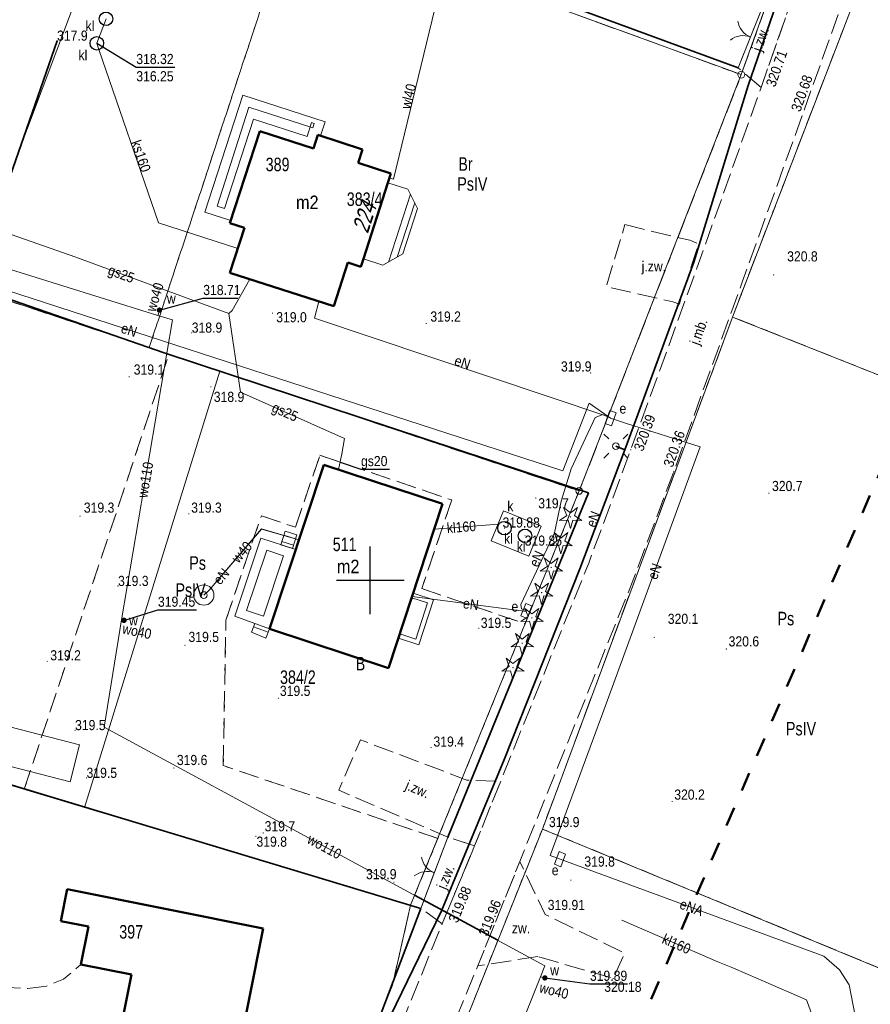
# Model space of a CAD drawing. Header units: metres. Extents: x 7523615 to 7533948, y 5492686 to 5502120.
# Tile 184 of 256: x 7531374 to 7531437, y 5496719 to 5496791. Entities that reach past the tile are written whole.
import ezdxf
from ezdxf.enums import TextEntityAlignment as Align

# ---------------------------------------------------------------- set-up
doc = ezdxf.new("R2010")
doc.units = ezdxf.units.M
for name, pattern in [('1.4_1.4', [2.8, 1.4, -1.4]), ('1.5_0.5', [2, 1.5, -0.5]), ('219-500', [0]), ('egkk-500', [2, 1.5, -0.5]), ('egug-500', [1, 0.5, -0.5]), ('otob_500', [0])]:
    doc.linetypes.add(name, pattern=pattern)
doc.layers.get('0').update_dxf_attribs({"color": 2, "lineweight": 5})
doc.styles.get("Standard").update_dxf_attribs({"font": 'Working1250', "width": 0.75})
doc.linetypes.add('902-500', pattern='A,3.75,0,[1,ksztalty.shx,S=0.5,R=0,X=0,Y=0],3.75', length=7.5)

# ---------------------------------------------------------------- blocks, each defined once
blk = doc.blocks.new('203')
at = {"linetype": 'Continuous', "lineweight": 0}
h = blk.add_hatch(color=0, dxfattribs=at)
edge = h.paths.add_edge_path()
edge.add_arc((0, 0), 0.045, 0, 360)
blk = doc.blocks.new('202')
at = {"color": 0, "linetype": 'Continuous', "lineweight": 0}
blk.add_circle((0, 0), 0.25, dxfattribs=at)
blk = doc.blocks.new('PW01')
at = {"linetype": 'Continuous', "lineweight": 13}
h = blk.add_hatch(color=0, dxfattribs=at)
edge = h.paths.add_edge_path()
edge.add_arc((0, 0), 0.045, 0, 360)
blk = doc.blocks.new('SUKM')
at = {"color": 0, "linetype": 'Continuous'}
blk.add_circle((0, 0), 0.5, dxfattribs=at)
blk = doc.blocks.new('US18')
at = {"color": 0, "linetype": 'Continuous', "lineweight": 13}
for p, q in [((-0.5, -0.25), (-0.5, 0.25)), ((-0.5, 0.25), (0.5, 0.25)), ((0.5, -0.25), (0.5, 0.25)), ((-0.5, -0.25), (0.5, -0.25))]:
    blk.add_line(p, q, dxfattribs=at)
blk = doc.blocks.new('US13')
at = {"color": 0, "linetype": 'Continuous', "lineweight": 13}
for radius in [0.75, 0.25]:
    blk.add_circle((0, 0), radius, dxfattribs=at)
blk = doc.blocks.new('OP011')
at = {"linetype": 'Continuous', "lineweight": 13}
h = blk.add_hatch(color=0, dxfattribs=at)
edge = h.paths.add_edge_path()
edge.add_arc((0, 0), 0.05, 0, 360)
at = {"color": 0, "linetype": 'Continuous', "lineweight": 13}
for p, q in [((-0.828, -0.268), (-0.283, 0.093)), ((-0.283, 0.093), (-0.512, 0.706)), ((-0.512, 0.706), (0, 0.299)), ((0, 0.299), (0.512, 0.706)), ((0.512, 0.706), (0.283, 0.093)), ((0.283, 0.093), (0.828, -0.268)), ((-0.175, -0.24), (-0.828, -0.268)), ((0, -0.87), (-0.175, -0.24)), ((0.175, -0.24), (0, -0.87)), ((0.828, -0.268), (0.175, -0.24))]:
    blk.add_line(p, q, dxfattribs=at)
blk = doc.blocks.new('SM01')
at = {"color": 0, "linetype": 'Continuous', "lineweight": 13}
for p, q in [((-0.53, 0.531), (-0.883, 0.884)), ((0.531, 0.531), (0.884, 0.884)), ((-0.53, -0.53), (-0.883, -0.883)), ((0.531, -0.53), (0.884, -0.883))]:
    blk.add_line(p, q, dxfattribs=at)
blk.add_circle((0, 0), 0.25, dxfattribs=at)
blk = doc.blocks.new('US25')
at = {"linetype": 'Continuous', "lineweight": 0}
h = blk.add_hatch(color=0, dxfattribs=at)
edge = h.paths.add_edge_path()
edge.add_arc((0, 0), 0.2, 0, 360)
blk = doc.blocks.new('OK02')
at = {"color": 0, "linetype": 'Continuous', "lineweight": 0}
for centre, start, end in [((-1.5, 0), 0, 60), ((1.5, 0), 120, 180)]:
    blk.add_arc(centre, 1.5, start, end, dxfattribs=at)
blk = doc.blocks.new('RAMKA500K')
at = {"color": 0}
for p, q in [((197.5, 250), (202.5, 250)), ((200, 247.5), (200, 250)), ((200, 0), (200, 2.5)), ((197.5, 0), (202.5, 0))]:
    blk.add_line(p, q, dxfattribs=at)

msp = doc.modelspace()

# ---------------------------------------------------------------- linework, layer by layer
at = {"layer": '217-kontur klasyfikacyjny', "color": 7, "linetype": 'egkk-500', "lineweight": 18, "flags": 128}
for points in [[(7531427.44, 5496787.39), (7531436.19, 5496811.81)], [(7531442.89, 5496811.3), (7531426.79, 5496769.47)], [(7531383.65, 5496767.21), (7531394.28, 5496799.48)], [(7531427.44, 5496787.39), (7531394.28, 5496799.48)], [(7531415.45, 5496756.61), (7531427.44, 5496787.39)], [(7531383.65, 5496767.21), (7531370.2, 5496771.69)], [(7531426.79, 5496769.47), (7531412.73, 5496731.61)], [(7531454.49, 5496758.48), (7531426.79, 5496769.47)], [(7531385.11, 5496766.72), (7531383.65, 5496767.21)], [(7531374.4, 5496734.55), (7531385.11, 5496766.72)], [(7531385.11, 5496766.72), (7531388.86, 5496765.47)], [(7531388.86, 5496765.47), (7531415.45, 5496756.61)], [(7531394.46, 5496753.92), (7531396.27, 5496759.25)], [(7531396.27, 5496759.25), (7531406.02, 5496755.94)], [(7531411.45, 5496746.79), (7531415.45, 5496756.61)], [(7531406.02, 5496755.94), (7531403.8, 5496749.39)], [(7531389.32, 5496747.06), (7531391.94, 5496754.78)], [(7531391.94, 5496754.78), (7531394.46, 5496753.92)], [(7531403.8, 5496749.39), (7531411.45, 5496746.79)], [(7531389.12, 5496736.3), (7531389.32, 5496747.06)], [(7531359.21, 5496739.11), (7531374.4, 5496734.55)], [(7531404.99, 5496730.91), (7531389.12, 5496736.3)], [(7531378.85, 5496733.21), (7531374.4, 5496734.55)], [(7531402.98, 5496725.97), (7531378.85, 5496733.21)], [(7531412.73, 5496731.61), (7531439.93, 5496720.38)], [(7531402.98, 5496725.97), (7531404.99, 5496730.91)], [(7531401.63, 5496720.07), (7531402.98, 5496725.97)], [(7531387.35, 5496684.2), (7531401.63, 5496720.07)]]:
    msp.add_lwpolyline(points, dxfattribs=at)
at = {"layer": '218-kontur użytku gruntowego', "color": 7, "linetype": 'egug-500', "lineweight": 18, "flags": 128}
for points in [[(7531427.44, 5496787.39), (7531436.19, 5496811.81)], [(7531442.89, 5496811.3), (7531426.79, 5496769.47)], [(7531394.28, 5496799.48), (7531383.65, 5496767.21)], [(7531427.44, 5496787.39), (7531394.28, 5496799.48)], [(7531415.45, 5496756.61), (7531427.44, 5496787.39)], [(7531383.65, 5496767.21), (7531370.2, 5496771.69)], [(7531426.79, 5496769.47), (7531412.73, 5496731.61)], [(7531454.49, 5496758.48), (7531426.79, 5496769.47)], [(7531383.65, 5496767.21), (7531385.11, 5496766.72)], [(7531374.4, 5496734.55), (7531385.11, 5496766.72)], [(7531385.11, 5496766.72), (7531388.86, 5496765.47)], [(7531388.86, 5496765.47), (7531415.45, 5496756.61)], [(7531394.46, 5496753.92), (7531396.27, 5496759.25)], [(7531396.27, 5496759.25), (7531406.02, 5496755.94)], [(7531415.45, 5496756.61), (7531411.45, 5496746.79)], [(7531406.02, 5496755.94), (7531403.8, 5496749.39)], [(7531389.32, 5496747.06), (7531391.94, 5496754.78)], [(7531391.94, 5496754.78), (7531394.46, 5496753.92)], [(7531403.8, 5496749.39), (7531411.45, 5496746.79)], [(7531389.12, 5496736.3), (7531389.32, 5496747.06)], [(7531411.45, 5496746.79), (7531404.99, 5496730.91)], [(7531359.21, 5496739.11), (7531374.4, 5496734.55)], [(7531404.99, 5496730.91), (7531389.12, 5496736.3)], [(7531378.85, 5496733.21), (7531374.4, 5496734.55)], [(7531402.98, 5496725.97), (7531378.85, 5496733.21)], [(7531412.73, 5496731.61), (7531404.77, 5496711.74)], [(7531439.93, 5496720.38), (7531412.73, 5496731.61)], [(7531404.99, 5496730.91), (7531402.98, 5496725.97)], [(7531401.63, 5496720.07), (7531402.98, 5496725.97)], [(7531387.35, 5496684.2), (7531401.63, 5496720.07)]]:
    msp.add_lwpolyline(points, dxfattribs=at)
at = {"layer": '219-działka ewidencyjna', "color": 3, "linetype": '219-500', "lineweight": 18, "flags": 128}
for points in [[(7531436.19, 5496811.81), (7531427.44, 5496787.39)], [(7531426.79, 5496769.47), (7531442.89, 5496811.3)], [(7531382.31, 5496803.84), (7531370.2, 5496771.69)], [(7531382.31, 5496803.84), (7531427.44, 5496787.39)], [(7531415.45, 5496756.61), (7531427.44, 5496787.39)], [(7531388.86, 5496765.47), (7531370.2, 5496771.69)], [(7531412.73, 5496731.61), (7531426.79, 5496769.47)], [(7531454.49, 5496758.48), (7531426.79, 5496769.47)], [(7531378.85, 5496733.21), (7531388.86, 5496765.47)], [(7531388.86, 5496765.47), (7531415.45, 5496756.61)], [(7531402.98, 5496725.97), (7531415.45, 5496756.61)], [(7531333.76, 5496746.75), (7531378.85, 5496733.21)], [(7531378.85, 5496733.21), (7531402.98, 5496725.97)], [(7531404.77, 5496711.74), (7531412.73, 5496731.61)], [(7531412.73, 5496731.61), (7531484.83, 5496701.85)], [(7531402.98, 5496725.97), (7531401.63, 5496720.07)], [(7531380.12, 5496666.04), (7531401.63, 5496720.07)]]:
    msp.add_lwpolyline(points, dxfattribs=at)
at = {"layer": '312-budynek ewidencyjny', "color": 7, "linetype": 'CONTINUOUS', "lineweight": 50, "flags": 128}
for points in [[(7531389.62, 5496776.41), (7531391.82, 5496783.22)], [(7531391.82, 5496783.22), (7531395.79, 5496781.94)], [(7531395.79, 5496781.94), (7531396.11, 5496782.93)], [(7531396.11, 5496782.93), (7531399.41, 5496781.86)], [(7531399.41, 5496781.86), (7531399.09, 5496780.87)], [(7531399.09, 5496780.87), (7531401.52, 5496780.08)], [(7531401.52, 5496780.08), (7531401.3, 5496779.39)], [(7531401.3, 5496779.39), (7531399.49, 5496773.77)], [(7531389.61, 5496772.74), (7531390.69, 5496776.07)], [(7531390.69, 5496776.07), (7531389.62, 5496776.41)], [(7531399.49, 5496773.77), (7531399.3, 5496773.19)], [(7531398.34, 5496773.5), (7531397.29, 5496770.26)], [(7531399.3, 5496773.19), (7531398.34, 5496773.5)], [(7531397.29, 5496770.26), (7531389.61, 5496772.74)], [(7531392.54, 5496746.4), (7531396.56, 5496758.55)], [(7531396.56, 5496758.55), (7531405.35, 5496755.65)], [(7531405.35, 5496755.65), (7531401.35, 5496743.5)], [(7531401.35, 5496743.5), (7531392.54, 5496746.4)], [(7531377.11, 5496724.79), (7531377.58, 5496727.15)], [(7531377.58, 5496727.15), (7531392.08, 5496724.26)], [(7531379.15, 5496724.39), (7531377.11, 5496724.79)], [(7531378.59, 5496721.59), (7531379.15, 5496724.39)], [(7531392.08, 5496724.26), (7531387.96, 5496703.57)], [(7531382.33, 5496720.85), (7531378.59, 5496721.59)], [(7531379.23, 5496705.31), (7531382.33, 5496720.85)]]:
    msp.add_lwpolyline(points, dxfattribs=at)
at = {"layer": '352-schody', "color": 7, "linetype": 'CONTINUOUS', "lineweight": 18, "flags": 128}
for points in [[(7531399.49, 5496773.77), (7531400.93, 5496773.3), (7531402.41, 5496774.13), (7531403.5, 5496777.5), (7531402.77, 5496778.92), (7531401.3, 5496779.39)], [(7531399.49, 5496773.77), (7531400.93, 5496773.3), (7531402.41, 5496774.13), (7531403.5, 5496777.5), (7531402.77, 5496778.92), (7531401.3, 5496779.39)], [(7531394.57, 5496753.36), (7531393.7, 5496753.63), (7531393.38, 5496752.63), (7531394.24, 5496752.35)], [(7531394.57, 5496753.36), (7531393.7, 5496753.63), (7531393.38, 5496752.63), (7531394.24, 5496752.35)], [(7531403.17, 5496749.04), (7531403.06, 5496748.71), (7531404.23, 5496748.33), (7531403.36, 5496745.66), (7531402.19, 5496746.04), (7531402.08, 5496745.71), (7531403.58, 5496745.22), (7531404.67, 5496748.55)], [(7531403.17, 5496749.04), (7531403.06, 5496748.71), (7531404.23, 5496748.33), (7531403.36, 5496745.66), (7531402.19, 5496746.04), (7531402.08, 5496745.71), (7531403.58, 5496745.22), (7531404.67, 5496748.55)], [(7531391.45, 5496746.81), (7531392.54, 5496746.4), (7531392.28, 5496745.73), (7531391.2, 5496746.16)], [(7531391.45, 5496746.81), (7531392.54, 5496746.4), (7531392.28, 5496745.73), (7531391.2, 5496746.16)]]:
    msp.add_lwpolyline(points, close=True, dxfattribs=at)
for points in [[(7531402.96, 5496778.55), (7531401.332, 5496773.525)], [(7531403.283, 5496777.923), (7531401.974, 5496773.886)], [(7531394.474, 5496753.067), (7531393.609, 5496753.344)], [(7531394.319, 5496752.592), (7531393.456, 5496752.868)], [(7531391.358, 5496746.571), (7531392.448, 5496746.164)]]:
    msp.add_lwpolyline(points, dxfattribs=at)
at = {"layer": 'brama', "color": 7, "linetype": 'otob_500', "lineweight": 18, "flags": 128}
for points in [[(7531427.21, 5496787.89), (7531429.02, 5496792.45)], [(7531403.73, 5496725.74), (7531405.74, 5496731.01)]]:
    msp.add_lwpolyline(points, dxfattribs=at)
at = {"layer": 'inna budowla', "color": 7, "linetype": 'CONTINUOUS', "lineweight": 18, "flags": 128}
msp.add_lwpolyline([(7531358.39, 5496740.11), (7531359.09, 5496742.84), (7531378.5, 5496737.84), (7531377.8, 5496735.11)], close=True, dxfattribs=at)
at = {"layer": 'jezdnia', "color": 7, "linetype": '1.5_0.5', "lineweight": 18, "flags": 128}
for points in [[(7531341.96, 5496579.6), (7531344.59, 5496580.12), (7531346.31, 5496581.03), (7531347.83, 5496582.66), (7531349.41, 5496584.93), (7531350.61, 5496587.16), (7531351.65, 5496589.58), (7531353.55, 5496594.28), (7531357.67, 5496605.28), (7531360, 5496611.11), (7531365.31, 5496624.85), (7531368.19, 5496632.12), (7531373.35, 5496645.09), (7531375.76, 5496651.1), (7531381.13, 5496664.87), (7531385.31, 5496675.12), (7531391.32, 5496690.1), (7531396.56, 5496703.03), (7531405.31, 5496724.6), (7531407.97, 5496731.01), (7531416.15, 5496751.28), (7531419.26, 5496759.65), (7531424.16, 5496773.08), (7531428.9, 5496786.45), (7531431, 5496792.43), (7531433.3, 5496798.63), (7531436.54, 5496806.92), (7531442.07, 5496820.55), (7531446.62, 5496832.02), (7531452.91, 5496847.86), (7531456.18, 5496856.59), (7531460.71, 5496869.22), (7531465.25, 5496881.35), (7531469.06, 5496890.51), (7531472.01, 5496897.89), (7531474.58, 5496904.41), (7531479.36, 5496916.71), (7531483.59, 5496928.01), (7531485.86, 5496934.87), (7531486.1, 5496936.4), (7531485.86, 5496938.5), (7531485.31, 5496940.07), (7531484.35, 5496941.49), (7531489.4, 5496939.74), (7531491.72, 5496938.91), (7531490.57, 5496937.32), (7531489.13, 5496933.17), (7531486.68, 5496926.19), (7531482.85, 5496915.85), (7531475.29, 5496896.55), (7531472.6, 5496889.73), (7531468.43, 5496879.62), (7531464.26, 5496868.62), (7531459.37, 5496854.94), (7531456.4, 5496847.02), (7531449.75, 5496830.29), (7531445.43, 5496819.38), (7531439.75, 5496805.4), (7531436.71, 5496797.75), (7531431.93, 5496784.33), (7531427.53, 5496772.12), (7531422.45, 5496758.05), (7531419.49, 5496750.15), (7531411.06, 5496729.22), (7531408.69, 5496723.33), (7531407.94, 5496721.49), (7531400.15, 5496702.46), (7531394.46, 5496688.3), (7531388.65, 5496674.01), (7531384.58, 5496664.05), (7531382.38, 5496658.3), (7531379.12, 5496649.69), (7531379.4, 5496649.04), (7531379.98, 5496648.65), (7531378.52, 5496645.05), (7531378.22, 5496644.07), (7531377.49, 5496644.35), (7531376.87, 5496644.08), (7531371.89, 5496631.58), (7531371.99, 5496630.99), (7531372.34, 5496630.55), (7531369.64, 5496623.82), (7531368.68, 5496623.49), (7531360.98, 5496603.81), (7531356.99, 5496593.34), (7531355.79, 5496590.18), (7531355.91, 5496588.9), (7531354.27, 5496584.95), (7531352.9, 5496582.9), (7531351.75, 5496581.87), (7531350.95, 5496580.13), (7531350.64, 5496577.58), (7531350.63, 5496575.39), (7531345.31, 5496578.28)], [(7531428.9, 5496786.45), (7531427.21, 5496787.89), (7531429.02, 5496792.45), (7531431, 5496792.43)], [(7531418.83, 5496776.3), (7531423.62, 5496775.14), (7531424.29, 5496774.86), (7531423.83, 5496773.51), (7531422.86, 5496770.43), (7531422.37, 5496770.6), (7531417.45, 5496771.72)], [(7531407.71, 5496730.37), (7531405.74, 5496731.01), (7531397.66, 5496734.48), (7531399.28, 5496738.2), (7531407.15, 5496735.23), (7531409.64, 5496735.14)], [(7531405.31, 5496724.6), (7531403.73, 5496725.74), (7531405.74, 5496731.01), (7531407.71, 5496730.37)]]:
    msp.add_lwpolyline(points, close=True, dxfattribs=at)
at = {"layer": 'obszar utwardzony', "color": 7, "linetype": '1.5_0.5', "lineweight": 18, "flags": 128}
for points in [[(7531412.4, 5496722.18), (7531407.94, 5496721.49), (7531408.69, 5496723.33), (7531411.06, 5496729.22), (7531412.93, 5496725.3), (7531418.81, 5496722.42), (7531417.96, 5496720.56)], [(7531378.59, 5496721.59), (7531382.33, 5496720.85), (7531379.23, 5496705.31), (7531387.96, 5496703.57), (7531394.58, 5496702.44), (7531394.19, 5496701.44), (7531372.07, 5496705.8), (7531372.2, 5496706.7), (7531372.99, 5496711.88), (7531369.57, 5496712.41), (7531369.54, 5496713.02), (7531369.04, 5496713.94), (7531367.74, 5496715.16), (7531366.73, 5496715.8), (7531362.57, 5496716.56), (7531362.88, 5496718.2), (7531363.57, 5496721.84), (7531372.7, 5496719.91), (7531374.68, 5496719.81), (7531376.06, 5496719.99), (7531377.31, 5496720.51)]]:
    msp.add_lwpolyline(points, close=True, dxfattribs=at)
at = {"layer": 'obudowa ochronna przewodu', "color": 7, "linetype": 'CONTINUOUS', "lineweight": 35, "flags": 128}
for points in [[(7531418.82, 5496759.65), (7531423.92, 5496773.53), (7531427.94, 5496786.58), (7531430.71, 5496794.6), (7531435.3, 5496807.5)], [(7531401.07, 5496716.93), (7531405.26, 5496725.55), (7531409.92, 5496736.8), (7531415.49, 5496750.85), (7531418.82, 5496759.65), (7531418.16, 5496759.92)], [(7531409.43, 5496723.38), (7531403.27, 5496726.71)]]:
    msp.add_lwpolyline(points, dxfattribs=at)
at = {"layer": 'ogrodzenie trwałe', "color": 7, "linetype": '902-500', "lineweight": 35, "flags": 128}
for points in [[(7531330.1, 5496822.98), (7531345.72, 5496817.38), (7531392.3, 5496800.74), (7531427.21, 5496787.89)], [(7531371.48, 5496774.55), (7531376.83, 5496789.9)], [(7531405.74, 5496731.01), (7531416.13, 5496756.46), (7531384.74, 5496766.81), (7531370.43, 5496771.78)], [(7531331.63, 5496742.27), (7531333.71, 5496746.74), (7531340.96, 5496744.66), (7531403.73, 5496725.74)], [(7531400.19, 5496716.37), (7531403.73, 5496725.74)]]:
    msp.add_lwpolyline(points, dxfattribs=at)
at = {"layer": 'przewód elektroenergetyczny podziemny', "color": 7, "linetype": 'CONTINUOUS', "lineweight": 18, "flags": 128}
for points in [[(7531418.82, 5496759.65), (7531423.92, 5496773.53), (7531427.94, 5496786.58), (7531430.71, 5496794.6), (7531435.3, 5496807.5)], [(7531360.92, 5496781.64), (7531359.7, 5496775.8), (7531414.24, 5496758.1), (7531416.19, 5496763.1), (7531417.77, 5496761.99)], [(7531417.57, 5496762.11), (7531395.88, 5496769.39), (7531396.18, 5496770.62)], [(7531417.77, 5496761.99), (7531417.19, 5496762.25), (7531416.62, 5496762.03), (7531414.86, 5496758.25), (7531414.11, 5496755.85), (7531413.61, 5496753.5), (7531411.12, 5496748.22), (7531411.19, 5496747.89), (7531411.54, 5496747.74)], [(7531417.77, 5496761.99), (7531418.94, 5496761.6), (7531424.4, 5496759.88), (7531417.27, 5496740.4), (7531413.29, 5496729.66), (7531414.03, 5496729.38)], [(7531401.07, 5496716.93), (7531405.26, 5496725.55), (7531409.92, 5496736.8), (7531415.49, 5496750.85), (7531418.82, 5496759.65), (7531418.16, 5496759.92)], [(7531387.69, 5496748.9), (7531388.09, 5496749.26), (7531391.96, 5496753.78), (7531394.72, 5496752.99)], [(7531411.54, 5496747.7), (7531403.1, 5496748.8)], [(7531414.03, 5496729.38), (7531433.55, 5496722.21), (7531434.71, 5496721.2), (7531435.41, 5496720.08), (7531436.01, 5496717.03)]]:
    msp.add_lwpolyline(points, dxfattribs=at)
at = {"layer": 'przewód gazowy', "color": 7, "linetype": 'CONTINUOUS', "lineweight": 18, "flags": 128}
for points in [[(7531347.19, 5496783.75), (7531348.68, 5496783.63), (7531358.68, 5496780.45), (7531368.2, 5496777.4), (7531378.21, 5496773.89), (7531389.53, 5496769.74), (7531389.79, 5496769.94), (7531391.09, 5496772.26)], [(7531389.53, 5496769.74), (7531390.4, 5496763.91), (7531398.1, 5496760.49), (7531397.9, 5496759.35)], [(7531397.9, 5496759.35), (7531397.64, 5496758.19)]]:
    msp.add_lwpolyline(points, dxfattribs=at)
at = {"layer": 'przewód gazowy-Atr1', "color": 7, "flags": 128}
msp.add_lwpolyline([(7531397.77, 5496758.74), (7531399.31, 5496758.21), (7531401.413, 5496758.21)], dxfattribs=at)
at = {"layer": 'przewód kanalizacyjny', "color": 7, "linetype": 'CONTINUOUS', "lineweight": 18, "flags": 128}
for points in [[(7531390.19, 5496774.53), (7531384.34, 5496776.43), (7531379.93, 5496789.25), (7531379.77, 5496789.71), (7531380.45, 5496791.52)], [(7531409.45, 5496754.15), (7531404.74, 5496753.79)], [(7531418.6, 5496724.86), (7531425.7, 5496721.79), (7531426.7, 5496721.4), (7531427.94, 5496720.86), (7531429.07, 5496720.35), (7531432.25, 5496718.98), (7531433.24, 5496716.29), (7531434.67, 5496715.91)]]:
    msp.add_lwpolyline(points, dxfattribs=at)
at = {"layer": 'przewód wodociągowy', "color": 7, "linetype": 'CONTINUOUS', "lineweight": 18, "flags": 128}
for points in [[(7531352.84, 5496492.23), (7531352.68, 5496492.88), (7531352.39, 5496503.39), (7531352.38, 5496504), (7531352.38, 5496504.38), (7531358.74, 5496556.85), (7531350.25, 5496558.83), (7531349.8, 5496558.89), (7531364.99, 5496603.11), (7531375.62, 5496627.67), (7531381.07, 5496641.58), (7531383.87, 5496648.77), (7531412.59, 5496720.68), (7531412.9, 5496721.5), (7531380.31, 5496739.13), (7531381.59, 5496747.08), (7531385.38, 5496769.25), (7531384.28, 5496769.59), (7531351.49, 5496779.8), (7531339.86, 5496783.8), (7531339.18, 5496783.99), (7531342.98, 5496803.93)], [(7531401.42, 5496779.76), (7531401.72, 5496779.66), (7531404.78, 5496792.27)], [(7531384.28, 5496769.59), (7531384.4, 5496769.98)], [(7531387.68, 5496748.91), (7531388.08, 5496749.26), (7531391.96, 5496753.8), (7531394.72, 5496752.99)], [(7531381.59, 5496747.08), (7531381.78, 5496747.04)], [(7531412.59, 5496720.68), (7531412.91, 5496720.6)]]:
    msp.add_lwpolyline(points, dxfattribs=at)
at = {"layer": 'rzędna-Atr2', "color": 7, "flags": 128}
for points in [[(7531379.77, 5496789.71), (7531382.69, 5496787.94), (7531385.544, 5496787.94)], [(7531384.4, 5496769.98), (7531387.64, 5496770.86), (7531390.201, 5496770.86)], [(7531381.78, 5496747.04), (7531384.29, 5496747.81), (7531387.144, 5496747.81)], [(7531412.91, 5496720.6), (7531416.24, 5496720.15), (7531419.03, 5496720.15)]]:
    msp.add_lwpolyline(points, dxfattribs=at)
at = {"layer": 'studnia kanalizacyjna', "color": 7, "linetype": 'CONTINUOUS', "lineweight": 18, "flags": 128}
msp.add_lwpolyline([(7531408.95, 5496752.92), (7531409.85, 5496755.14), (7531412.63, 5496754.01), (7531411.73, 5496751.79)], close=True, dxfattribs=at)
at = {"layer": 'taras', "color": 0, "lineweight": 18}
for p, q in [((7531387.77, 5496777.22), (7531390.57, 5496785.87)), ((7531390.57, 5496785.87), (7531396.65, 5496783.91)), ((7531388.66, 5496777.675), (7531391.025, 5496784.981)), ((7531391.025, 5496784.981), (7531395.758, 5496783.453)), ((7531391.365, 5496784.109), (7531389.224, 5496777.492)), ((7531395.335, 5496782.829), (7531391.365, 5496784.109)), ((7531396.65, 5496783.91), (7531396.31, 5496782.86)), ((7531391.82, 5496783.22), (7531389.68, 5496776.6)), ((7531395.79, 5496781.94), (7531391.82, 5496783.22)), ((7531395.655, 5496783.848), (7531395.335, 5496782.829)), ((7531395.855, 5496783.778), (7531395.655, 5496783.848)), ((7531395.758, 5496783.453), (7531395.855, 5496783.778)), ((7531396.11, 5496782.93), (7531395.79, 5496781.94)), ((7531396.31, 5496782.86), (7531396.11, 5496782.93)), ((7531389.224, 5496777.492), (7531388.66, 5496777.675)), ((7531389.68, 5496776.6), (7531387.77, 5496777.22)), ((7531389.97, 5496747.36), (7531391.91, 5496753.12)), ((7531391.91, 5496753.12), (7531394.48, 5496752.27)), ((7531390.845, 5496747.776), (7531392.354, 5496752.23)), ((7531392.354, 5496752.23), (7531393.587, 5496751.821)), ((7531394.48, 5496752.27), (7531392.54, 5496746.4)), ((7531393.587, 5496751.821), (7531392.091, 5496747.337)), ((7531392.091, 5496747.337), (7531390.845, 5496747.776)), ((7531392.54, 5496746.4), (7531389.97, 5496747.36))]:
    msp.add_line(p, q, dxfattribs=at)
at = {"layer": 'Zakres', "color": 5, "linetype": '1.4_1.4', "lineweight": 50, "flags": 128}
msp.add_lwpolyline([(7531743.27, 5499246.67), (7531674.19, 5499075.04), (7531617.162, 5499130.015), (7531497.218, 5499019.596), (7531360.693, 5498909.882), (7531137.385, 5498723.263), (7530837.96, 5498471.05), (7530827.293, 5498468.557), (7530555.83, 5498209.93), (7530490.214, 5498246.484), (7530415.425, 5498175.928), (7530370.975, 5498140.65), (7530313.12, 5498105.373), (7530175.536, 5498113.134), (7530201.642, 5498273.295), (7530135.32, 5498299.4), (7530095.809, 5498250.012), (7529934.942, 5498278.939), (7529886.553, 5498254.598), (7529886.964, 5498227.434), (7529861.564, 5498166.05), (7529795.242, 5498157.584), (7529752.203, 5498064.45), (7529512.785, 5498134.242), (7529497.697, 5498245.624), (7529418.476, 5498260.595), (7529163.77, 5498290.228), (7529123.554, 5498137.123), (7529361.326, 5498088.439), (7529468.57, 5498017.178), (7529499.62, 5497998.73), (7529568.053, 5497998.128), (7529612.503, 5497967.789), (7529759.259, 5497962.851), (7529731.037, 5497742.012), (7529837.62, 5497773.434), (7529926.26, 5498000.98), (7530249.502, 5497965.967), (7530399.55, 5498036.463), (7530504.325, 5498041.167), (7530550.186, 5498000.245), (7530485.275, 5497939.567), (7530567.12, 5497896.528), (7530578.585, 5497865.954), (7530414.955, 5497723.667), (7530456.347, 5497670.633), (7530620.036, 5497828.677), (7530672.247, 5497834.44), (7530708.231, 5497874.656), (7530802.893, 5497949.739), (7531291.019, 5497844.846), (7531633.86, 5497783.346), (7531723.76, 5497752.948), (7531716.74, 5497689.82), (7531638.86, 5497701.8), (7531607.99, 5497651.877), (7531593.173, 5497646.233), (7531554.368, 5497551.688), (7531542.197, 5497533.109), (7531433.365, 5497444.091), (7531365.279, 5497382.708), (7531307.012, 5497340.61), (7531265.619, 5497313.74), (7531154.142, 5497225.545), (7531069.475, 5497140.173), (7531095.58, 5497066.795), (7531227.52, 5497061.86), (7531269.853, 5497013.879), (7531267.74, 5496900.28), (7531245.86, 5496824.79), (7531285.37, 5496797.98), (7531257.86, 5496726.01), (7531235.28, 5496726.72), (7531225.4, 5496699.91), (7531197.11, 5496699.88), (7531185.19, 5496624.41), (7531253.801, 5496571.672), (7531243.218, 5496477.481), (7531256.45, 5496456.49), (7531351.7, 5496436.03), (7531399.67, 5496549.62), (7531437.77, 5496640.64), (7531396.85, 5496663.92), (7531455.59, 5496799.214), (7531464.057, 5496818.264), (7531468.643, 5496848.955), (7531480.284, 5496877.178), (7531555.07, 5497002.95), (7531557.66, 5497022.169), (7531504.626, 5497031.871), (7531386.27, 5497072.44), (7531447.65, 5497179.68), (7531472.876, 5497186.563), (7531542.726, 5497165.75), (7531534.965, 5497117.772), (7531587.882, 5497105.777), (7531625.629, 5497206.319), (7531717.203, 5497165.383), (7531739.282, 5497219.078), (7531634.801, 5497264.88), (7531650.323, 5497306.508), (7531689.66, 5497342.67), (7531724.67, 5497377.51), (7531750.159, 5497383.413), (7531790.729, 5497415.163), (7531807.49, 5497435.8), (7531857.051, 5497525.936), (7531880.16, 5497531.76), (7531912.79, 5497579.205), (7531951.42, 5497582.56), (7531983.17, 5497634.77), (7532010.156, 5497686.449), (7532022.445, 5497715.671), (7532045.96, 5497826.68), (7532028.32, 5497890.18), (7532058.84, 5497978.726), (7532130.806, 5498096.73), (7532169.259, 5498228.668), (7532173.67, 5498272.59), (7532173.45, 5498329.02), (7532174.198, 5498362.371), (7532178.843, 5498457.798), (7532136.745, 5498585.562), (7532124.809, 5498799.345), (7532152.62, 5498813.574), (7532125.691, 5499032.472), (7532124.985, 5499095.267), (7532200.95, 5499066.75), (7532264.333, 5499123.018), (7532116.225, 5499183.814), (7531993.341, 5499227.793), (7531913.613, 5499254.722), (7531816.599, 5499290.941), (7531739.752, 5499297.761), (7531571.83, 5499328.1), (7531549.252, 5499297.761), (7531536.552, 5499281.533), (7531425.075, 5499226.5), (7531439.186, 5499201.805), (7531552.78, 5499254.722), (7531607.813, 5499273.772), (7531677.126, 5499271.215)], close=True, dxfattribs=at)

# ---------------------------------------------------------------- block references
at = {"layer": '202-punkt graniczny', "color": 7, "linetype": 'CONTINUOUS', "lineweight": 18}
for p in [(7531427.44, 5496787.39), (7531415.45, 5496756.61)]:
    msp.add_blockref('202', p, dxfattribs=at)
at = {"layer": '203-punkt graniczny', "color": 3, "linetype": 'CONTINUOUS', "lineweight": 18}
for p in [(7531426.79, 5496769.47), (7531388.86, 5496765.47), (7531378.85, 5496733.21), (7531412.73, 5496731.61), (7531402.98, 5496725.97), (7531401.63, 5496720.07)]:
    msp.add_blockref('203', p, dxfattribs=at)
at = {"layer": 'brama', "color": 7, "linetype": 'CONTINUOUS', "lineweight": 18}
for p, rotation in [((7531428.115, 5496790.17), 68.35), ((7531404.735, 5496728.375), 69.123)]:
    msp.add_blockref('OK02', p, dxfattribs=dict(at, rotation=rotation))
at = {"layer": 'drzewo iglaste', "color": 7, "linetype": 'CONTINUOUS', "lineweight": 18}
for p in [(7531414.81, 5496754.69), (7531414.1, 5496752.82), (7531413.38, 5496750.95), (7531412.67, 5496749.09), (7531411.95, 5496747.22), (7531411.24, 5496745.35), (7531410.55, 5496743.54)]:
    msp.add_blockref('OP011', p, dxfattribs=at)
at = {"layer": 'latarnia', "color": 7, "linetype": 'CONTINUOUS', "lineweight": 18}
msp.add_blockref('SM01', (7531418.16, 5496759.92), dxfattribs=at)
at = {"layer": 'osadnik  szambo', "color": 7, "linetype": 'CONTINUOUS', "lineweight": 18}
for p in [(7531380.45, 5496791.52), (7531379.77, 5496789.71), (7531409.92, 5496753.86), (7531411.44, 5496753.29)]:
    msp.add_blockref('SUKM', p, dxfattribs=at)
at = {"layer": 'pikieta naturalna', "color": 7, "linetype": 'CONTINUOUS', "lineweight": 13}
for p in [(7531376.83, 5496789.9), (7531429.83, 5496772.58), (7531392.77, 5496769.76), (7531404.14, 5496768.99), (7531386.79, 5496768.31), (7531382.17, 5496765.05), (7531416.3, 5496765.33), (7531388.2, 5496764.31), (7531429.48, 5496756.45), (7531412.24, 5496756.08), (7531378.53, 5496754.75), (7531386.57, 5496754.91), (7531381.34, 5496749.58), (7531408.03, 5496746.45), (7531421, 5496745.78), (7531386.29, 5496745.2), (7531426.33, 5496744.92), (7531376.1, 5496744.01), (7531393.2, 5496741.28), (7531378.16, 5496738.92), (7531404.49, 5496737.63), (7531385.47, 5496736.12), (7531379.01, 5496735.39), (7531422.33, 5496733.65), (7531412.73, 5496731.61), (7531391.54, 5496731.07), (7531392.07, 5496731.32), (7531414.83, 5496727.83), (7531401.75, 5496727.68)]:
    msp.add_blockref('PW01', p, dxfattribs=at)
at = {"layer": 'pikieta sztuczna', "color": 7, "linetype": 'CONTINUOUS', "lineweight": 13}
for p in [(7531428.9, 5496786.45), (7531431.93, 5496784.33), (7531419.26, 5496759.65), (7531422.45, 5496758.05), (7531412.93, 5496725.3), (7531405.31, 5496724.6), (7531408.69, 5496723.33), (7531417.96, 5496720.56)]:
    msp.add_blockref('PW01', p, dxfattribs=at)
at = {"layer": 'rzędna', "color": 7, "linetype": 'CONTINUOUS', "lineweight": 18}
for p in [(7531379.77, 5496789.71), (7531384.4, 5496769.98), (7531389.53, 5496769.74), (7531397.9, 5496759.35), (7531409.92, 5496753.86), (7531411.44, 5496753.29), (7531381.78, 5496747.04), (7531412.91, 5496720.6)]:
    msp.add_blockref('PW01', p, dxfattribs=at)
at = {"layer": 'studnia zwykła', "color": 7, "linetype": 'CONTINUOUS', "lineweight": 18}
msp.add_blockref('US13', (7531387.68, 5496748.91), dxfattribs=at)
at = {"layer": 'szafa elektroenergetyczna lub kontener', "color": 7, "linetype": 'CONTINUOUS', "lineweight": 18}
for p, rotation in [((7531417.77, 5496761.99), 69.718), ((7531411.54, 5496747.74), 68.586), ((7531414.03, 5496729.38), 69.057)]:
    msp.add_blockref('US18', p, dxfattribs=dict(at, rotation=rotation))
at = {"layer": 'Wstawianie ramki sekcyjnej z opisem', "color": 7, "linetype": 'CONTINUOUS', "lineweight": 13}
for p in [(7531200, 5496750), (7531200, 5496500)]:
    msp.add_blockref('RAMKA500K', p, dxfattribs=at)
at = {"layer": 'zasuwa lub zawór', "color": 7, "linetype": 'CONTINUOUS', "lineweight": 18}
for p in [(7531384.4, 5496769.98), (7531381.78, 5496747.04), (7531412.91, 5496720.6)]:
    msp.add_blockref('US25', p, dxfattribs=at)

# ---------------------------------------------------------------- texts
at = {"layer": '209-oznaczenie konturu klasyfikacyjnego', "color": 7, "linetype": 'CONTINUOUS', "lineweight": 18, "width": 0.79}
for p in [(7531406.43, 5496779.81), (7531385.59, 5496749.78)]:
    msp.add_text('PsIV', height=1, dxfattribs=at).set_placement(p, align=Align.TOP_LEFT)
msp.add_text('PsIV', height=1, dxfattribs=at).set_placement((7531430.74, 5496738.53))
at = {"layer": '210-oznaczenie konturu użytku gruntowego', "color": 7, "linetype": 'CONTINUOUS', "lineweight": 18, "width": 0.79}
for s, p in [('Br', (7531406.51, 5496780.28)), ('Ps', (7531386.61, 5496750.78)), ('Ps', (7531430.12, 5496746.67)), ('B', (7531398.92, 5496743.34))]:
    msp.add_text(s, height=1, dxfattribs=at).set_placement(p)
at = {"layer": '211-numer działki ewidencyjnej', "color": 3, "linetype": 'CONTINUOUS', "lineweight": 18, "width": 0.79}
for s, p in [('383/4', (7531398.26, 5496778.68)), ('384/2', (7531393.32, 5496743.34))]:
    msp.add_text(s, height=1, dxfattribs=at).set_placement(p, align=Align.TOP_LEFT)
at = {"layer": '238-Punkt adresowy budynku', "color": 7, "linetype": 'CONTINUOUS', "lineweight": 25, "oblique": 15, "width": 0.79}
msp.add_text('224', height=1.25, rotation=72.147, dxfattribs=at).set_placement((7531400.15, 5496776.64), align=Align.CENTER)
at = {"layer": '312-oznaczenie budynku ewidencyjnego', "color": 7, "linetype": 'CONTINUOUS', "lineweight": 18, "width": 0.79}
for s, p in [('389', (7531392.26, 5496780.25)), ('511', (7531397.22, 5496752.16)), ('397', (7531381.43, 5496723.51))]:
    msp.add_text(s, height=1, dxfattribs=at).set_placement(p)
at = {"layer": '312-oznaczenie budynku ewidencyjnego-Atr117', "color": 7, "width": 0.9}
for p in [(7531395.34, 5496777.95), (7531398.36, 5496751.02)]:
    msp.add_text('m2', height=1, dxfattribs=at).set_placement(p, align=Align.MIDDLE_CENTER)
at = {"layer": 'jezdnia-Atr17', "color": 7, "width": 0.9}
for s, rotation, p in [('j.zw.', 70.65, (7531428.91, 5496789.05)), ('j.mb.', 70.147, (7531424.3, 5496767.34)), ('j.zw.', 336.758, (7531402.52, 5496734.57)), ('j.zw.', 67.462, (7531405.57, 5496727.09))]:
    msp.add_text(s, height=0.75, rotation=rotation, dxfattribs=at).set_placement(p)
msp.add_text('j.zw.', height=0.75, dxfattribs=at).set_placement((7531420.07, 5496772.84))
at = {"layer": 'obszar utwardzony-Atr17', "color": 7, "width": 0.9}
msp.add_text('zw.', height=0.75, dxfattribs=at).set_placement((7531410.47, 5496723.9))
at = {"layer": 'osadnik  szambo-Atr17', "color": 7, "width": 0.9}
for p in [(7531378.94, 5496790.62), (7531378.42, 5496788.46), (7531409.89, 5496752.7), (7531410.83, 5496752.11)]:
    msp.add_text('kl', height=0.75, dxfattribs=at).set_placement(p)
at = {"layer": 'pikieta naturalna-Atr2', "color": 7, "width": 0.9}
for s, p in [('317.9', (7531376.83, 5496789.9)), ('320.8', (7531430.83, 5496773.58)), ('319.0', (7531393.04, 5496769.08)), ('319.2', (7531404.44, 5496769.13)), ('318.9', (7531386.79, 5496768.31)), ('319.1', (7531382.5, 5496765.21)), ('319.9', (7531414.1, 5496765.44)), ('318.9', (7531388.42, 5496763.19)), ('320.7', (7531429.71, 5496756.6)), ('319.3', (7531378.81, 5496755)), ('319.3', (7531386.75, 5496755)), ('319.7', (7531412.42, 5496755.32)), ('319.3', (7531381.34, 5496749.58)), ('320.1', (7531422, 5496746.78)), ('319.5', (7531408.17, 5496746.48)), ('319.5', (7531386.55, 5496745.44)), ('320.6', (7531426.5, 5496745.11)), ('319.2', (7531376.33, 5496744.08)), ('319.5', (7531393.31, 5496741.45)), ('319.5', (7531378.16, 5496738.92)), ('319.4', (7531404.67, 5496737.7)), ('319.6', (7531385.69, 5496736.34)), ('319.5', (7531379.01, 5496735.39)), ('320.2', (7531422.48, 5496733.78)), ('319.7', (7531392.18, 5496731.44)), ('319.9', (7531413.21, 5496731.75)), ('319.8', (7531391.58, 5496730.3)), ('319.8', (7531415.83, 5496728.83)), ('319.9', (7531399.68, 5496727.9))]:
    msp.add_text(s, height=0.75, dxfattribs=at).set_placement(p)
at = {"layer": 'pikieta sztuczna-Atr2', "color": 7, "width": 0.9}
for s, rotation, p in [('320.71', 70.65, (7531429.23, 5496786.67)), ('320.39', 69.955, (7531419.46, 5496759.74)), ('319.88', 67.462, (7531405.75, 5496724.9))]:
    msp.add_text(s, height=0.75, rotation=rotation, dxfattribs=at).set_placement(p, align=Align.TOP_LEFT)
for s, rotation, p in [('320.68', 70.395, (7531431.8, 5496784.59)), ('320.36', 70.147, (7531422.36, 5496758.3)), ('319.96', 68.081, (7531408.67, 5496723.62))]:
    msp.add_text(s, height=0.75, rotation=rotation, dxfattribs=at).set_placement(p)
for s, p in [('319.91', (7531413.12, 5496725.62)), ('320.18', (7531417.3, 5496719.57))]:
    msp.add_text(s, height=0.75, dxfattribs=at).set_placement(p)
at = {"layer": 'przewód elektroenergetyczny podziemny-Atr1', "color": 7, "width": 0.9}
for s, rotation, p in [('eN', -17.98, (7531381.61, 5496768.69)), ('eN', 69.896, (7531420.83, 5496750.12)), ('eN', 49.43, (7531388.6, 5496749.85)), ('eN', 352.61, (7531406.87, 5496748.31)), ('eNA', 339.83, (7531422.94, 5496726.11))]:
    msp.add_text(s, height=0.75, rotation=rotation, dxfattribs=at).set_placement(p, align=Align.MIDDLE_LEFT)
for rotation, p in [(341.446, (7531406.15, 5496765.94)), (69.273, (7531416.63, 5496753.85)), (64.752, (7531412.39, 5496750.91))]:
    msp.add_text('eN', height=0.75, rotation=rotation, dxfattribs=at).set_placement(p)
at = {"layer": 'przewód gazowy-Atr1', "color": 7, "width": 0.9}
for rotation, p in [(-20.133, (7531380.66, 5496772.99)), (336.051, (7531392.8, 5496762.85))]:
    msp.add_text('gs25', height=0.75, rotation=rotation, dxfattribs=at).set_placement(p, align=Align.MIDDLE_LEFT)
msp.add_text('gs20', height=0.75, dxfattribs=at).set_placement((7531399.31, 5496758.218), align=Align.BOTTOM_LEFT)
at = {"layer": 'przewód kanalizacyjny-Atr1', "color": 7, "width": 0.9}
msp.add_text('ks160', height=0.75, rotation=288.983, dxfattribs=at).set_placement((7531382.29, 5496782.39))
for rotation, p in [(4.388, (7531405.66, 5496753.86)), (336.616, (7531421.66, 5496723.54))]:
    msp.add_text('kl160', height=0.75, rotation=rotation, dxfattribs=at).set_placement(p, align=Align.MIDDLE_LEFT)
at = {"layer": 'przewód wodociągowy-Atr1', "color": 7, "width": 0.9}
msp.add_text('wl40', height=0.75, rotation=76.36, dxfattribs=at).set_placement((7531402.97, 5496784.8))
for s, rotation, p in [('wo40', 72.897, (7531384.06, 5496770.94)), ('wo110', 80.298, (7531383.36, 5496757.43)), ('wo40', 348.111, (7531382.74, 5496746.23)), ('wo110', 331.588, (7531396.61, 5496730.31)), ('wo40', 345.963, (7531413.59, 5496719.65))]:
    msp.add_text(s, height=0.75, rotation=rotation, dxfattribs=at).set_placement(p, align=Align.MIDDLE_CENTER)
msp.add_text('w40', height=0.75, rotation=49.482, dxfattribs=at).set_placement((7531389.96, 5496751.46), align=Align.MIDDLE_LEFT)
at = {"layer": 'rzędna-Atr2', "color": 7, "width": 0.9}
for s, p in [('318.32', (7531382.69, 5496787.948)), ('318.71', (7531387.64, 5496770.868)), ('319.45', (7531384.29, 5496747.817)), ('319.89', (7531416.24, 5496720.158))]:
    msp.add_text(s, height=0.75, dxfattribs=at).set_placement(p, align=Align.BOTTOM_LEFT)
for s, p in [('319.88', (7531409.78, 5496753.9)), ('319.85', (7531411.42, 5496752.56))]:
    msp.add_text(s, height=0.75, dxfattribs=at).set_placement(p)
at = {"layer": 'rzędna-Atr3', "color": 7, "width": 0.9}
msp.add_text('316.25', height=0.75, dxfattribs=at).set_placement((7531382.69, 5496786.673), align=Align.BOTTOM_LEFT)
at = {"layer": 'studnia kanalizacyjna-Atr17', "color": 7, "width": 0.9}
msp.add_text('k', height=0.75, dxfattribs=at).set_placement((7531410.13, 5496755.11))
at = {"layer": 'szafa elektroenergetyczna lub kontener-Atr17', "color": 7, "width": 0.9}
for p in [(7531418.43, 5496762.33), (7531410.44, 5496747.69), (7531413.42, 5496728.19)]:
    msp.add_text('e', height=0.75, dxfattribs=at).set_placement(p)
at = {"layer": 'zasuwa lub zawór-Atr17', "color": 7, "width": 0.9}
for p in [(7531385.28, 5496770.84), (7531382.48, 5496747.04), (7531413.63, 5496721.17)]:
    msp.add_text('w', height=0.75, dxfattribs=at).set_placement(p, align=Align.MIDDLE_CENTER)

doc.saveas('drawing.dxf')
